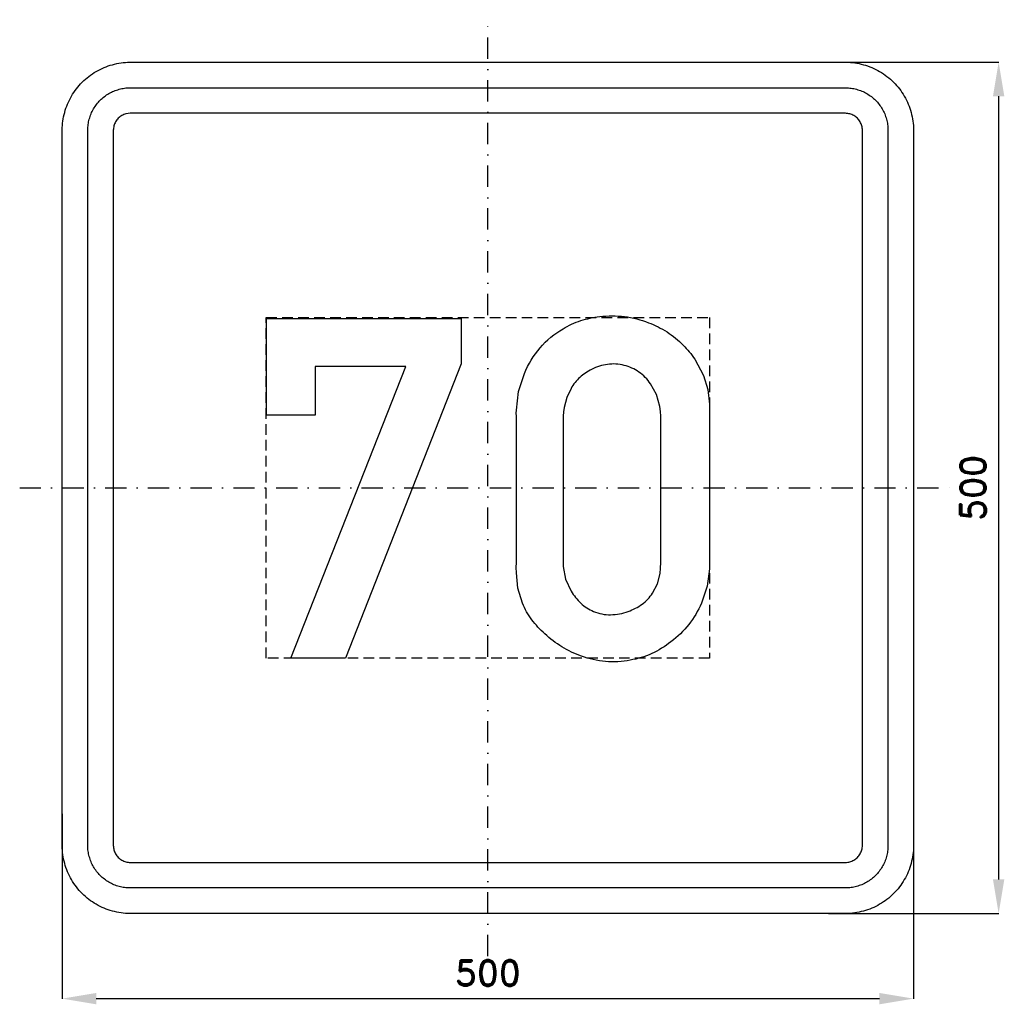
# Model space of a CAD drawing. Header units: millimetres. Extents: x -275 to 303, y -303 to 275.
import ezdxf

# ---------------------------------------------------------------- set-up
doc = ezdxf.new("R2010")
doc.units = ezdxf.units.MM
doc.header["$LTSCALE"] = 5
doc.linetypes.add('ČERCHOVANÁX2', pattern=[2, 1, -0.5, 0, -0.5])
doc.linetypes.add('ČÁRKOVANÁX2', pattern=[1.5, 1, -0.5])
doc.layers.add('Kóty', color=2, linetype='Continuous')
doc.layers.add('Značka', color=7, linetype='Continuous')
doc.styles.get("Standard").update_dxf_attribs({"font": 'romand.shx', "height": 15})
doc.dimstyles.get("Standard").update_dxf_attribs({"dimtxt": 15, "dimasz": 20, "dimexe": 0.18, "dimexo": 0.0625, "dimgap": 7.5, "dimtad": 1, "dimdec": 0, "dimzin": 0, "dimdsep": 46, "dimtxsty": 'Standard', "dimcen": 0.09, "dimadec": 0, "dimazin": 0, "dimtfac": 1, "dimtdec": 0, "dimtofl": 0, "dimtmove": 0, "dimatfit": 3, "dimfxl": 1, "dimtolj": 1, "dimtzin": 0, "dimarcsym": 0})

# ---------------------------------------------------------------- blocks, each defined once
blk = doc.blocks.new('*D0')
at = {"layer": 'Defpoints', "color": 0, "transparency": 16777216}
for p in [(197.45, 250), (200.02, -250), (300, -250)]:
    blk.add_point(p, dxfattribs=at)
at = {"layer": 'Kóty', "color": 0, "lineweight": -2, "transparency": 16777216}
for p, q in [((197.51, 250), (300.18, 250)), ((300, 230), (300, -230)), ((200.08, -250), (300.18, -250))]:
    blk.add_line(p, q, dxfattribs=at)
at = {"layer": 'Kóty', "color": 0, "transparency": 16777216}
for points in [[(296.67, 230), (303.33, 230), (300, 250)], [(296.67, -230), (303.33, -230), (300, -250)]]:
    blk.add_solid(points, dxfattribs=at)
at = {"layer": 'Kóty', "color": 0, "transparency": 16777216, "insert": (285, 0), "char_height": 15, "attachment_point": 5, "rotation": 90}
blk.add_mtext('\\A1;500', dxfattribs=at)
blk = doc.blocks.new('*D1')
at = {"layer": 'Defpoints', "color": 0, "transparency": 16777216}
for p in [(-250, -191.31), (250, -210), (250, -300)]:
    blk.add_point(p, dxfattribs=at)
at = {"layer": 'Kóty', "color": 0, "lineweight": -2, "transparency": 16777216}
for p, q in [((-250, -191.37), (-250, -300.18)), ((250, -210.06), (250, -300.18)), ((-230, -300), (230, -300))]:
    blk.add_line(p, q, dxfattribs=at)
at = {"layer": 'Kóty', "color": 0, "transparency": 16777216}
for points in [[(-230, -296.67), (-230, -303.33), (-250, -300)], [(230, -296.67), (230, -303.33), (250, -300)]]:
    blk.add_solid(points, dxfattribs=at)
at = {"layer": 'Kóty', "color": 0, "transparency": 16777216, "insert": (0, -285), "char_height": 15, "attachment_point": 5}
blk.add_mtext('\\A1;500', dxfattribs=at)

msp = doc.modelspace()

# ---------------------------------------------------------------- linework, layer by layer
at = {"layer": 'Značka', "color": 6, "linetype": 'ČERCHOVANÁX2', "ltscale": 2.5}
for points in [[(0, -275), (0, 275)], [(-275, 0), (275, 0)]]:
    msp.add_lwpolyline(points, dxfattribs=at)
at = {"layer": 'Značka', "color": 5}
for points in [[(-210, -250), (-210.157, -250), (-210.314, -249.999, -0.0321795), (-215.479, -249.637, -0.0354417), (-220.555, -248.582, -0.0362703), (-225.464, -246.923, -0.0344214), (-230.091, -244.589, -0.0337228), (-234.402, -241.714, -0.0340857), (-238.284, -238.284, -0.0342101), (-241.717, -234.403, -0.0342303), (-244.589, -230.091, -0.0340422), (-246.906, -225.46, -0.0334123), (-248.582, -220.555, -0.0341272), (-249.654, -215.477, -0.0367437), (-249.999, -210.314), (-250, -210.157), (-250, -210), (-250, 210), (-250, 210.157), (-249.999, 210.314, -0.0321794), (-249.637, 215.479, -0.0354442), (-248.582, 220.555, -0.0362649), (-246.923, 225.464, -0.0344166), (-244.589, 230.091, -0.0337177), (-241.714, 234.402, -0.0340796), (-238.284, 238.284, -0.0342128), (-234.403, 241.717, -0.0342224), (-230.091, 244.589, -0.0340475), (-225.46, 246.906, -0.033405), (-220.555, 248.582, -0.0341289), (-215.477, 249.654, -0.0367407), (-210.314, 249.999), (-210.157, 250), (-210, 250), (210, 250), (210.157, 250), (210.314, 249.999, -0.0321794), (215.479, 249.637, -0.0354428), (220.555, 248.582, -0.0362594), (225.464, 246.923, -0.0344088), (230.091, 244.589, -0.0337189), (234.402, 241.714, -0.0340731), (238.284, 238.284, -0.0342144), (241.717, 234.403, -0.0342259), (244.589, 230.091, -0.0340499), (246.906, 225.46, -0.0334066), (248.582, 220.555, -0.0341277), (249.654, 215.477, -0.0367414), (249.999, 210.314), (250, 210.157), (250, 210), (250, -210), (250, -210.157), (249.999, -210.314, -0.0321795), (249.637, -215.479, -0.0354421), (248.582, -220.555, -0.0362592), (246.923, -225.464, -0.0344116), (244.589, -230.091, -0.033722), (241.714, -234.402, -0.0340791), (238.284, -238.284, -0.0342076), (234.403, -241.717, -0.0342334), (230.091, -244.589, -0.0340472), (225.46, -246.906, -0.0334177), (220.555, -248.582, -0.0341277), (215.477, -249.654, -0.0367473), (210.314, -249.999), (210.157, -250), (210, -250), (-210, -250)], [(-210, -235), (-210.098, -235), (-210.196, -234.999, -0.0321795), (-213.424, -234.773, -0.0354416), (-216.597, -234.114, -0.0362629), (-219.665, -233.077, -0.0344152), (-222.557, -231.618, -0.0337193), (-225.251, -229.821, -0.034085), (-227.678, -227.678, -0.0342046), (-229.823, -225.252, -0.034229), (-231.618, -222.557, -0.0340469), (-233.066, -219.663, -0.0334131), (-234.114, -216.597, -0.0341266), (-234.784, -213.423, -0.0367459), (-234.999, -210.196), (-235, -210.098), (-235, -210), (-235, 210), (-235, 210.098), (-234.999, 210.196, -0.0321788), (-234.773, 213.424, -0.0354481), (-234.114, 216.597, -0.0362683), (-233.077, 219.665, -0.0344122), (-231.618, 222.557, -0.0337222), (-229.821, 225.251, -0.0340955), (-227.678, 227.678, -0.0341878), (-225.252, 229.823, -0.0342259), (-222.557, 231.618, -0.0340259), (-219.663, 233.066, -0.0334071), (-216.597, 234.114, -0.0341381), (-213.423, 234.784, -0.0367365), (-210.196, 234.999), (-210.098, 235), (-210, 235), (210, 235), (210.098, 235), (210.196, 234.999, -0.0321976), (213.424, 234.773, -0.0354366), (216.597, 234.114, -0.0362483), (219.665, 233.077, -0.0343996), (222.557, 231.618, -0.0337259), (225.251, 229.821, -0.0340903), (227.678, 227.678, -0.0341924), (229.823, 225.252, -0.0342246), (231.618, 222.557, -0.0340342), (233.066, 219.663, -0.033413), (234.114, 216.597, -0.0341406), (234.784, 213.423, -0.0367343), (234.999, 210.196), (235, 210.098), (235, 210), (235, -210), (235, -210.098), (234.999, -210.196, -0.0321983), (234.773, -213.424, -0.0354324), (234.114, -216.597, -0.0362459), (233.077, -219.665, -0.0344078), (231.618, -222.557, -0.0337232), (229.821, -225.251, -0.034081), (227.678, -227.678, -0.0342138), (225.252, -229.823, -0.0342285), (222.557, -231.618, -0.0340468), (219.663, -233.066, -0.0334175), (216.597, -234.114, -0.0341268), (213.423, -234.784, -0.036739), (210.196, -234.999), (210.098, -235), (210, -235), (-210, -235)], [(-210, -220), (210, -220), (210.039, -220), (210.079, -220, 0.032183), (211.37, -219.909, 0.0354467), (212.639, -219.646, 0.0362744), (213.866, -219.231, 0.0344144), (215.023, -218.647, 0.033745), (216.1, -217.928, 0.0340968), (217.071, -217.071, 0.0341871), (217.929, -216.101, 0.0342063), (218.647, -215.023, 0.0340292), (219.227, -213.865, 0.0334622), (219.646, -212.639, 0.0341275), (219.914, -211.369, 0.036765), (220, -210.079), (220, -210.039), (220, -210), (220, 210), (220, 210.039), (220, 210.079, 0.032183), (219.909, 211.37, 0.0354928), (219.646, 212.639, 0.0362965), (219.231, 213.866, 0.0344255), (218.647, 215.023, 0.0337541), (217.928, 216.1, 0.0340968), (217.071, 217.071, 0.0342115), (216.101, 217.929, 0.0341795), (215.023, 218.647, 0.0340137), (213.865, 219.227, 0.0334698), (212.639, 219.646, 0.0341235), (211.369, 219.914, 0.0367638), (210.079, 220), (210.039, 220), (210, 220), (-210, 220), (-210.039, 220), (-210.079, 220), (-211.37, 219.909), (-212.639, 219.646, 0.0362814), (-213.866, 219.231, 0.0344198), (-215.023, 218.647, 0.033728), (-216.1, 217.928, 0.0340771), (-217.071, 217.071, 0.0342342), (-217.929, 216.101, 0.0342041), (-218.647, 215.023, 0.0340291), (-219.227, 213.865, 0.0334198), (-219.646, 212.639, 0.0341179), (-219.914, 211.369, 0.0367402), (-220, 210.079), (-220, 210.039), (-220, 210), (-220, -210), (-220, -210.039), (-220, -210.079, 0.0321735), (-219.909, -211.37, 0.0354428), (-219.646, -212.639, 0.0362649), (-219.231, -213.866, 0.0344139), (-218.647, -215.023, 0.0337189), (-217.928, -216.1, 0.0340819), (-217.071, -217.071, 0.0342185), (-216.101, -217.929, 0.0342259), (-215.023, -218.647, 0.0340499), (-213.865, -219.227, 0.0334066), (-212.639, -219.646, 0.0341277), (-211.369, -219.914, 0.0367414), (-210.079, -220), (-210.039, -220), (-210, -220)], [(16.73, 42.083), (16.71, 43.875), (16.73, 45.667), (18.04, 56.603), (21.5, 67.167, -0.0795142), (30.69, 82.258, -0.0890868), (44.19, 93.438, -0.0597873), (54.52, 98.22, -0.0520155), (65.69, 100.604, -0.0620177), (80.25, 100.623, -0.064504), (94.33, 97.021, -0.0554279), (105.22, 91.574, -0.055509), (114.65, 83.875, -0.0511261), (121.57, 75.553), (126.58, 65.979), (129.14, 57.763), (130.17, 49.25), (130.22, 46.27), (130.17, 43.292), (130.17, -43.875), (130.18, -45.667), (130.17, -47.458), (128.82, -57.824), (125.4, -67.771, -0.0668203), (117.95, -80.289, -0.0659008), (107.48, -90.437, -0.0610994), (96.21, -97.314, -0.0641477), (83.6, -101.187, -0.0696667), (69.1, -101.96, -0.0674543), (54.94, -98.812, -0.0568005), (43.51, -93.405, -0.0495664), (33.44, -85.667, -0.0480543), (25.82, -77.414, -0.0658445), (20.31, -67.771), (17.66, -59.002), (16.73, -49.854), (16.69, -46.86), (16.73, -43.875), (16.73, 42.083)], [(44.19, 42.083), (44.19, -43.875), (44.17, -45.074), (44.19, -46.271), (45.59, -53.675), (48.96, -60.604, 0.0707572), (54.63, -67.729, 0.0945766), (62.1, -72.542, 0.108401), (72.11, -74.517, 0.0875524), (82.4, -72.542, 0.0781847), (90.53, -68.314, 0.0881662), (96.73, -61.792), (99.64, -56.343), (101.15, -50.375), (101.43, -47.132), (101.5, -43.875), (101.5, 42.083), (101.31, 44.912), (101, 47.729), (99.11, 54.766), (95.54, 61.188, 0.088085), (88.75, 68.016, 0.0979111), (80.02, 71.938, 0.0998453), (70.29, 72.549, 0.0882566), (60.92, 69.563, 0.0741227), (54.02, 64.877, 0.0756883), (48.85, 58.438), (46.28, 53.028), (44.81, 47.229), (44.45, 44.661), (44.19, 42.083)]]:
    msp.add_lwpolyline(points, format="xyb", dxfattribs=at)
at = {"layer": 'Značka', "color": 6, "linetype": 'ČÁRKOVANÁX2', "ltscale": 1.25}
msp.add_lwpolyline([(-130.15, -100), (-130.15, 100), (130.15, 100), (130.15, -100), (-130.15, -100)], dxfattribs=at)
at = {"layer": 'Značka', "color": 5}
msp.add_lwpolyline([(-115.67, -99.979), (-48.12, 71.271), (-101.4, 71.271), (-101.4, 42.646), (-130.12, 42.646), (-130.12, 99.563), (-15.77, 99.563), (-15.77, 72.854), (-83.62, -99.979), (-115.67, -99.979)], dxfattribs=at)

# ---------------------------------------------------------------- dimensions: what is measured, and where the dimension line sits
at = {"layer": 'Kóty'}
dim = msp.add_linear_dim(base=(300, -250), p1=(197.45, 250), p2=(200.015, -250), angle=90, dimstyle='Standard', dxfattribs=at)
dim.commit()
dim.dimension.update_dxf_attribs({"geometry": '*D0', "text_midpoint": (285, 0)})
dim = msp.add_linear_dim(base=(250, -300), p1=(-250, -191.308), p2=(250, -210), dimstyle='Standard', dxfattribs=at)
dim.commit()
dim.dimension.update_dxf_attribs({"geometry": '*D1', "text_midpoint": (0, -285)})

doc.saveas('drawing.dxf')
